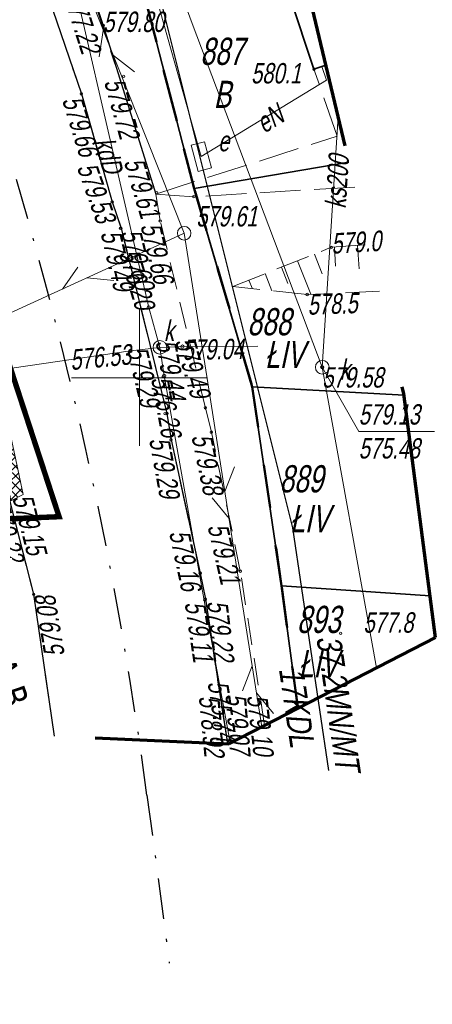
# Model space of a CAD drawing. Header units: metres. Extents: x 7403618 to 7449367, y 5479833 to 5516047.
# Tile 68 of 72: x 7449146 to 7449161, y 5479927 to 5479963. Entities that reach past the tile are written whole.
import ezdxf

# ---------------------------------------------------------------- set-up
doc = ezdxf.new("R2010")
doc.units = ezdxf.units.M
doc.header["$MEASUREMENT"] = 0
for name, pattern in [('0.5_0.5', [1, 0.5, -0.5]), ('1_OTKC', [1.5, 1, -0.5]), ('1_OTKJ', [2, 1.5, -0.5]), ('1_OTKK', [0]), ('1_OTKU', [2, 1.5, -0.5]), ('1_OTRK', [1.75, 1.25, -0.5]), ('1_OTRKG', [1.75, 1.25, -0.5]), ('1_OTZT', [1.5, 1, -0.5]), ('2_EGBB01', [0]), ('3_SUEP_A', [0]), ('3_SUKP', [0]), ('3_SUTP_A', [0]), ('414-500', [1, 0.5, -0.5]), ('DASHDOT', [1, 0.5, -0.25, 0, -0.25]), ('DGN Style 3', [31.922568, 22.801834, -9.120734]), ('GUK', [2, 1.5, -0.5])]:
    doc.linetypes.add(name, pattern=pattern)
doc.layers.get('0').update_dxf_attribs({"linetype": 'CONTINUOUS', "lineweight": 9})
doc.layers.get('Defpoints').update_dxf_attribs({"linetype": 'CONTINUOUS'})
for name, color, linetype, lineweight in [('_mapa krzyze', 7, 'CONTINUOUS', 15), ('_MPZP_linie rozgraniczajace', 7, 'CONTINUOUS', 0), ('_ZAKRES', 7, 'CONTINUOUS', 15), ('E_Dzialki', 114, 'CONTINUOUS', 35), ('E_Kontury', 3, 'GUK', 18), ('E_Numery_dzialek', 114, 'CONTINUOUS', 15), ('E_Numery_konturow', 3, 'CONTINUOUS', 15), ('EGBB_L_0', 7, '2_EGBB01', 35), ('kilometraż', 251, 'CONTINUOUS', 9), ('mdcp', 253, 'CONTINUOUS', 5), ('OSIE', 30, 'DASHDOT', 30), ('OTK_L_0', 7, '1_OTKJ', 18), ('OTK_L_1', 7, '1_OTKK', 25), ('OTK_L_2', 7, '1_OTKC', 18), ('OTK_L_4', 7, '1_OTKU', 18), ('OTR_L_1', 7, '1_OTRK', 18), ('OTR_T_0', 21, 'CONTINUOUS', 13), ('OTR_T_1', 7, 'CONTINUOUS', 18), ('OTZ_L_3', 7, '1_OTZT', 13), ('SUE_E_T_1', 1, 'CONTINUOUS', 0), ('SUE_T_4', 1, 'CONTINUOUS', 13), ('SUEP_E_T_0', 1, 'CONTINUOUS', 0), ('SUEP_L_0', 1, '3_SUEP_A', 18), ('SUK_E_T_4', 34, 'CONTINUOUS', 0), ('SUK_T_3', 34, 'CONTINUOUS', 18), ('SUKP_E_T_0', 34, 'CONTINUOUS', 0), ('SUKP_L_0', 34, '3_SUKP', 18), ('SUKR_T_0', 34, 'CONTINUOUS', 18), ('SUP_E_T_1', 7, 'CONTINUOUS', 0), ('SUP_T_2', 7, 'CONTINUOUS', 18), ('SUP_T_4', 7, 'CONTINUOUS', 18), ('SUTP_L_0', 30, '3_SUTP_A', 18), ('wodociag_proj', 150, 'CONTINUOUS', 25), ('Wymiary', 5, 'CONTINUOUS', 13)]:
    doc.layers.add(name, color=color, linetype=linetype, lineweight=lineweight)
doc.layers.add('Zakres', color=7, linetype='414-500', true_color=0x3a9db6)
doc.styles.get("Standard").update_dxf_attribs({"font": 'verdana.ttf', "width": 0.75})
doc.styles.add('Style-WORKING_1250 I 0.20944', font='WORKING_1250.shx', dxfattribs={"oblique": 12})
doc.dimstyles.new('RZUT', dxfattribs={"dimscale": 0.35, "dimtxt": 2.5, "dimasz": 2.5, "dimexe": 1.25, "dimexo": 0.625, "dimgap": 1, "dimtad": 1, "dimzin": 1, "dimtxsty": 'Standard', "dimblk": 'OBLIQUE', "dimcen": 2.5, "dimadec": 0, "dimazin": 0, "dimtfac": 1, "dimtmove": 0, "dimatfit": 3, "dimfxl": 1, "dimtfill": 2, "dimtfillclr": 256, "dimarcsym": 0})

# ---------------------------------------------------------------- blocks, each defined once
blk = doc.blocks.new('POINT_DISPLAY')
at = {"layer": 'OTR_L_1', "color": 7, "linetype": 'Continuous', "lineweight": 13}
blk.add_point((0, 0), dxfattribs=at)
blk = doc.blocks.new('1_OTRN_1')
at = {"layer": 'OTR_T_1', "color": 252, "linetype": 'Continuous', "lineweight": 13, "true_color": 0x939598}
blk.add_circle((0, 0), 0.45, dxfattribs=at)
blk = doc.blocks.new('1_OTRS_1')
at = {"layer": 'OTR_T_0', "color": 7, "linetype": 'Continuous', "lineweight": 13}
blk.add_circle((0, 0), 0.45, dxfattribs=at)
blk = doc.blocks.new('4_SUES_2')
at = {"layer": 'SUE_T_4', "linetype": 'Continuous', "lineweight": 13}
for p, q in [((5, 2.5), (-5, 2.5)), ((-5, 2.5), (-5, -2.5)), ((5, -2.5), (5, 2.5)), ((-5, -2.5), (5, -2.5))]:
    blk.add_line(p, q, dxfattribs=at)
blk = doc.blocks.new('4_SUKS_1')
at = {"layer": 'SUK_T_3', "linetype": 'Continuous', "lineweight": 13}
blk.add_circle((0, 0), 2.5, dxfattribs=at)
blk = doc.blocks.new('4_SUPS_1')
at = {"layer": 'SUKR_T_0', "linetype": 'Continuous', "lineweight": 13}
blk.add_circle((0, 0), 0.625, dxfattribs=at)
blk = doc.blocks.new('4_SUPP_2')
at = {"layer": 'SUP_T_2', "color": 252, "linetype": 'Continuous', "lineweight": 13, "true_color": 0x939598}
blk.add_circle((0, 0), 2.5, dxfattribs=at)
blk = doc.blocks.new('4_SUPW_1')
at = {"layer": 'SUP_T_4', "color": 252, "linetype": 'Continuous', "lineweight": 13, "true_color": 0x939598}
blk.add_circle((0, 0), 2.5, dxfattribs=at)
blk = doc.blocks.new('mpzp_Borek')
at = {"layer": '_MPZP_linie rozgraniczajace', "color": 212, "linetype": 'Continuous', "lineweight": 30, "flags": 128}
blk.add_lwpolyline([(20.152, -6.401), (18.835, 2.541), (13.01, 25.839), (8.858, 36.688), (6.4, 42.133)], dxfattribs=at)
at = {"layer": '_MPZP_linie rozgraniczajace', "color": 212, "linetype": 'Continuous', "lineweight": 13, "style": 'Style-WORKING_1250 I 0.20944', "oblique": 12, "width": 0.8}
for s, p in [('37.2MN/MT', (19.693, -1.487)), ('17KDL', (18.314, -2.659))]:
    blk.add_text(s, height=0.9, rotation=278.3794, dxfattribs=at).set_placement(p)
blk = doc.blocks.new('MDCP_borek')
at = {"layer": '_mapa krzyze', "color": 252, "linetype": 'Continuous', "lineweight": 0, "true_color": 0x939598}
for p, q in [((218.583, -31.323), (218.583, -36.323)), ((218.583, -31.323), (218.583, -36.323)), ((216.083, -33.823), (221.083, -33.823)), ((216.083, -33.823), (221.083, -33.823))]:
    blk.add_line(p, q, dxfattribs=at)
at = {"layer": '_ZAKRES', "color": 252, "linetype": 'DGN Style 3', "lineweight": 70, "true_color": 0x939598, "flags": 128}
blk.add_lwpolyline([(73.433, -136.563), (71.483, -103.943), (131.243, -89.103), (161.713, -71.523), (203.903, -46.523), (221.873, -47.303), (229.483, -43.393), (228.313, -34.413), (223.823, -15.463), (217.183, -7.073), (198.823, -14.293), (190.623, -18.393), (160.933, -34.803), (120.693, -52.183), (88.473, -65.273), (55.073, -73.673), (49.413, -41.443), (42.773, -30.703), (8.393, -44.373), (34.173, -136.563), (52.733, -138.713), (73.433, -136.563)], close=True, dxfattribs=at)
blk.add_lwpolyline([(73.433, -136.563), (71.483, -103.943), (131.243, -89.103), (161.713, -71.523), (203.903, -46.523), (221.873, -47.303), (229.483, -43.393), (228.313, -34.413), (223.823, -15.463), (217.183, -7.073), (198.823, -14.293), (190.623, -18.393), (160.933, -34.803), (120.693, -52.183), (88.473, -65.273), (55.073, -73.673), (49.413, -41.443), (42.773, -30.703), (8.393, -44.373), (34.173, -136.563), (52.733, -138.713), (73.433, -136.563)], close=True, dxfattribs=at)
at = {"layer": 'E_Dzialki', "lineweight": 35}
for p, q in [((218.083, -17.093), (220.593, -26.843)), ((218.083, -17.093), (220.593, -26.843)), ((220.593, -26.843), (226.29, -25.876)), ((220.593, -26.843), (226.29, -25.876)), ((222.733, -34.153), (220.593, -26.843)), ((222.733, -34.153), (220.593, -26.843)), ((223.813, -41.483), (222.733, -34.153)), ((222.733, -34.153), (228.319, -34.463)), ((223.813, -41.483), (222.733, -34.153)), ((222.733, -34.153), (228.319, -34.463)), ((224.412, -45.998), (223.813, -41.483)), ((223.813, -41.483), (229.282, -41.851)), ((224.412, -45.998), (223.813, -41.483)), ((223.813, -41.483), (229.282, -41.851))]:
    blk.add_line(p, q, dxfattribs=at)
at = {"layer": 'E_Kontury', "lineweight": 13}
for p, q in [((218.083, -17.093), (220.593, -26.843)), ((218.083, -17.093), (220.593, -26.843)), ((226.29, -25.876), (220.593, -26.843)), ((226.29, -25.876), (220.593, -26.843)), ((220.593, -26.843), (222.733, -34.153)), ((220.593, -26.843), (222.733, -34.153)), ((222.733, -34.153), (223.813, -41.483)), ((222.733, -34.153), (223.813, -41.483)), ((223.813, -41.483), (224.412, -45.998)), ((223.813, -41.483), (224.412, -45.998))]:
    blk.add_line(p, q, dxfattribs=at)
at = {"layer": 'EGBB_L_0', "color": 252, "linetype": 'Continuous', "true_color": 0x939598}
for p, q in [((225.003, -22.453), (222.323, -14.363)), ((225.003, -22.453), (222.323, -14.363)), ((225.444, -22.304), (225.003, -22.453)), ((225.444, -22.304), (225.003, -22.453))]:
    blk.add_line(p, q, dxfattribs=at)
at = {"layer": 'OTK_L_0', "color": 252, "linetype": '1_OTKJ', "lineweight": 13, "true_color": 0x939598}
for p, q in [((216.444, -23.362), (214.183, -16.735)), ((216.444, -23.362), (214.183, -16.735)), ((217.576, -27.344), (216.444, -23.362)), ((217.576, -27.344), (216.444, -23.362)), ((217.903, -28.316), (217.576, -27.344)), ((217.903, -28.316), (217.576, -27.344)), ((219.593, -35.138), (217.903, -28.316)), ((219.593, -35.138), (217.903, -28.316)), ((219.744, -36.107), (219.593, -35.138)), ((219.744, -36.107), (219.593, -35.138)), ((220.816, -41.019), (219.744, -36.107)), ((220.816, -41.019), (219.744, -36.107)), ((213.797, -38.325), (214.683, -41.796)), ((213.797, -38.325), (214.683, -41.796)), ((221.009, -41.978), (220.816, -41.019)), ((221.009, -41.978), (220.816, -41.019)), ((214.683, -41.796), (215.444, -47.024)), ((214.683, -41.796), (215.444, -47.024)), ((221.816, -47.301), (221.009, -41.978)), ((221.816, -47.301), (221.009, -41.978))]:
    blk.add_line(p, q, dxfattribs=at)
at = {"layer": 'OTK_L_1', "color": 252, "linetype": 'Continuous', "true_color": 0x939598}
for p, q in [((214.723, -13.223), (217.243, -20.843)), ((214.723, -13.223), (217.243, -20.843)), ((214.183, -16.735), (216.444, -23.362)), ((214.183, -16.735), (216.444, -23.362)), ((217.243, -20.843), (219.183, -27.053)), ((217.243, -20.843), (219.183, -27.053)), ((216.444, -23.362), (217.576, -27.344)), ((216.444, -23.362), (217.576, -27.344)), ((217.576, -27.344), (217.903, -28.316)), ((217.576, -27.344), (217.903, -28.316)), ((217.903, -28.316), (219.593, -35.138)), ((217.903, -28.316), (219.593, -35.138)), ((219.593, -35.138), (219.744, -36.107)), ((219.593, -35.138), (219.744, -36.107)), ((219.744, -36.107), (220.816, -41.019)), ((219.744, -36.107), (220.816, -41.019)), ((213.797, -38.325), (214.683, -41.796)), ((213.797, -38.325), (214.683, -41.796)), ((220.816, -41.019), (221.009, -41.978)), ((220.816, -41.019), (221.009, -41.978)), ((214.683, -41.796), (215.444, -47.024)), ((214.683, -41.796), (215.444, -47.024)), ((221.009, -41.978), (221.816, -47.301)), ((221.009, -41.978), (221.816, -47.301))]:
    blk.add_line(p, q, dxfattribs=at)
at = {"layer": 'OTK_L_2', "color": 252, "linetype": '1_OTKC', "lineweight": 13, "true_color": 0x939598}
for p, q in [((214.723, -13.223), (217.843, -22.763)), ((214.723, -13.223), (217.843, -22.763)), ((214.183, -16.735), (216.444, -23.362)), ((214.183, -16.735), (216.444, -23.362)), ((217.843, -22.763), (219.183, -27.053)), ((217.843, -22.763), (219.183, -27.053)), ((216.444, -23.362), (217.576, -27.344)), ((216.444, -23.362), (217.576, -27.344)), ((219.183, -27.053), (219.345, -28.042)), ((219.183, -27.053), (219.345, -28.042)), ((217.576, -27.344), (217.903, -28.316)), ((217.576, -27.344), (217.903, -28.316)), ((221.006, -34.927), (219.345, -28.042)), ((221.006, -34.927), (219.345, -28.042)), ((217.903, -28.316), (219.593, -35.138)), ((217.903, -28.316), (219.593, -35.138)), ((219.593, -35.138), (219.744, -36.107)), ((219.593, -35.138), (219.744, -36.107)), ((221.227, -35.825), (221.006, -34.927)), ((221.227, -35.825), (221.006, -34.927)), ((222.293, -40.947), (221.227, -35.825)), ((222.293, -40.947), (221.227, -35.825)), ((219.744, -36.107), (220.816, -41.019)), ((219.744, -36.107), (220.816, -41.019)), ((223.188, -46.627), (222.293, -40.947)), ((223.188, -46.627), (222.293, -40.947)), ((220.816, -41.019), (221.009, -41.978)), ((220.816, -41.019), (221.009, -41.978)), ((221.009, -41.978), (221.816, -47.301)), ((221.009, -41.978), (221.816, -47.301))]:
    blk.add_line(p, q, dxfattribs=at)
at = {"layer": 'OTK_L_4', "color": 252, "linetype": '1_OTKU', "lineweight": 13, "true_color": 0x939598}
for p, q in [((214.723, -13.223), (217.243, -20.843)), ((214.723, -13.223), (217.243, -20.843)), ((225.003, -22.453), (222.323, -14.363)), ((225.003, -22.453), (222.323, -14.363)), ((217.243, -20.843), (219.183, -27.053)), ((217.243, -20.843), (219.183, -27.053)), ((225.003, -22.453), (225.444, -22.304)), ((225.003, -22.453), (225.444, -22.304)), ((225.853, -24.923), (225.003, -22.453)), ((225.853, -24.923), (225.003, -22.453)), ((219.183, -27.053), (225.853, -24.923)), ((219.183, -27.053), (225.853, -24.923)), ((226.508, -26.795), (220.583, -27.153)), ((226.508, -26.795), (220.583, -27.153)), ((220.583, -27.153), (219.183, -27.053)), ((220.583, -27.153), (219.183, -27.053))]:
    blk.add_line(p, q, dxfattribs=at)
at = {"layer": 'OTR_L_1', "color": 252, "linetype": '1_OTRKG', "lineweight": 13, "true_color": 0x939598}
for p, q in [((222.013, -30.463), (225.643, -29.013)), ((222.013, -30.463), (225.643, -29.013)), ((225.643, -29.013), (227.011, -28.921)), ((225.643, -29.013), (227.011, -28.921))]:
    blk.add_line(p, q, dxfattribs=at)
at = {"layer": 'OTR_L_1', "color": 252, "linetype": 'Continuous', "lineweight": 13, "true_color": 0x939598}
for p, q in [((225.754, -29.006), (225.801, -29.709)), ((225.754, -29.006), (225.801, -29.709)), ((226.604, -28.948), (226.662, -29.806)), ((226.604, -28.948), (226.662, -29.806)), ((225.019, -29.262), (225.31, -29.989)), ((225.019, -29.262), (225.31, -29.989)), ((224.401, -29.509), (224.895, -30.747)), ((224.401, -29.509), (224.895, -30.747)), ((223.207, -29.986), (223.458, -30.616)), ((223.207, -29.986), (223.458, -30.616)), ((223.804, -29.748), (224.042, -30.345)), ((223.804, -29.748), (224.042, -30.345)), ((222.61, -30.225), (222.736, -30.54)), ((222.61, -30.225), (222.736, -30.54))]:
    blk.add_line(p, q, dxfattribs=at)
at = {"layer": 'OTR_L_1', "color": 252, "linetype": '1_OTRK', "lineweight": 13, "true_color": 0x939598}
for p, q in [((224.753, -30.753), (222.013, -30.463)), ((224.753, -30.753), (222.013, -30.463)), ((227.417, -30.633), (224.753, -30.753)), ((227.417, -30.633), (224.753, -30.753))]:
    blk.add_line(p, q, dxfattribs=at)
at = {"layer": 'OTZ_L_3', "color": 252, "linetype": '1_OTZT', "lineweight": 13, "true_color": 0x939598}
for p, q in [((213.797, -38.325), (214.683, -41.796)), ((213.797, -38.325), (214.683, -41.796)), ((214.683, -41.796), (215.444, -47.024)), ((214.683, -41.796), (215.444, -47.024))]:
    blk.add_line(p, q, dxfattribs=at)
at = {"layer": 'SUEP_L_0', "linetype": 'Continuous', "lineweight": 13}
for p, q in [((217.812, -14.899), (220.857, -25.673)), ((217.812, -14.899), (220.857, -25.673)), ((225.463, -22.853), (225.294, -22.354)), ((225.463, -22.853), (225.294, -22.354)), ((220.857, -25.673), (225.463, -22.853)), ((220.857, -25.673), (225.463, -22.853))]:
    blk.add_line(p, q, dxfattribs=at)
at = {"layer": 'SUKP_L_0', "linetype": 'Continuous', "lineweight": 13}
for p, q in [((215.658, -7.673), (220.523, -20.773)), ((215.658, -7.673), (220.523, -20.773)), ((215.919, -18.181), (218.923, -31.233)), ((215.919, -18.181), (218.923, -31.233)), ((220.523, -20.773), (225.308, -33.433)), ((220.523, -20.773), (225.308, -33.433)), ((225.308, -33.433), (225.892, -24.196)), ((225.308, -33.433), (225.892, -24.196)), ((218.923, -31.233), (219.333, -32.703)), ((218.923, -31.233), (219.333, -32.703)), ((205.673, -34.663), (218.253, -32.833)), ((205.673, -34.663), (218.253, -32.833)), ((218.253, -32.833), (219.333, -32.703)), ((218.253, -32.833), (219.333, -32.703)), ((220.163, -32.673), (219.333, -32.703)), ((220.163, -32.673), (219.333, -32.703)), ((219.493, -33.753), (219.333, -32.703)), ((219.493, -33.753), (219.333, -32.703)), ((222.933, -32.653), (220.163, -32.673)), ((222.933, -32.653), (220.163, -32.673)), ((225.308, -33.433), (227.306, -44.512)), ((225.308, -33.433), (227.306, -44.512)), ((220.963, -42.023), (219.493, -33.753)), ((220.963, -42.023), (219.493, -33.753)), ((221.913, -47.193), (220.963, -42.023)), ((221.913, -47.193), (220.963, -42.023)), ((221.926, -47.276), (221.913, -47.193)), ((221.926, -47.276), (221.913, -47.193))]:
    blk.add_line(p, q, dxfattribs=at)
at = {"layer": 'SUKR_T_0', "linetype": 'Continuous', "lineweight": 13}
for p, q in [((225.308, -33.433), (226.651, -35.796)), ((225.308, -33.433), (226.651, -35.796)), ((226.651, -35.796), (229.447, -35.796)), ((226.651, -35.796), (229.447, -35.796))]:
    blk.add_line(p, q, dxfattribs=at)
at = {"layer": 'SUTP_L_0', "linetype": 'Continuous', "lineweight": 13}
for p, q in [((218.859, -25.063), (216.233, -18.467)), ((218.859, -25.063), (216.233, -18.467)), ((217.25, -21.022), (217.1, -21.996)), ((217.25, -21.022), (217.1, -21.996)), ((217.62, -21.951), (218.399, -22.556)), ((217.62, -21.951), (218.399, -22.556)), ((220.226, -28.497), (218.859, -25.063)), ((220.226, -28.497), (218.859, -25.063)), ((219.696, -28.74), (220.226, -28.497)), ((219.696, -28.74), (220.226, -28.497)), ((221.202, -34.707), (220.226, -28.497)), ((221.202, -34.707), (220.226, -28.497)), ((213.243, -31.701), (219.696, -28.74)), ((213.243, -31.701), (219.696, -28.74)), ((215.743, -30.554), (216.307, -29.745)), ((215.743, -30.554), (216.307, -29.745)), ((216.651, -30.137), (217.633, -30.237)), ((216.651, -30.137), (217.633, -30.237)), ((222.305, -41.721), (221.202, -34.707)), ((222.305, -41.721), (221.202, -34.707)), ((221.723, -38.016), (222.085, -37.099)), ((221.723, -38.016), (222.085, -37.099)), ((221.878, -39.004), (221.252, -38.242)), ((221.878, -39.004), (221.252, -38.242)), ((223.085, -46.68), (222.305, -41.721)), ((223.085, -46.68), (222.305, -41.721)), ((222.732, -44.437), (222.371, -45.355)), ((222.732, -44.437), (222.371, -45.355)), ((222.888, -45.425), (223.514, -46.187)), ((222.888, -45.425), (223.514, -46.187))]:
    blk.add_line(p, q, dxfattribs=at)
blk.add_blockref('mpzp_Borek', (205.397, -41.892))
blk.add_blockref('mpzp_Borek', (205.397, -41.892))
at = {"layer": 'OTR_L_1', "color": 7, "linetype": 'Continuous', "lineweight": 13, "xscale": 0.1, "yscale": 0.1, "zscale": 0.1}
blk.add_blockref('POINT_DISPLAY', (222.013, -30.463), dxfattribs=at)
blk.add_blockref('POINT_DISPLAY', (222.013, -30.463), dxfattribs=at)
at = {"layer": 'OTR_T_0', "color": 252, "linetype": 'Continuous', "lineweight": 13, "true_color": 0x939598, "xscale": 0.1, "yscale": 0.1, "zscale": 0.1}
for p in [(217.243, -20.843), (217.243, -20.843), (217.997, -22.713), (217.997, -22.713), (216.444, -23.362), (216.444, -23.362), (219.215, -27.006), (219.215, -27.006), (220.583, -27.153), (220.583, -27.153), (217.576, -27.344), (217.576, -27.344), (217.877, -28.316), (217.877, -28.316), (217.903, -28.316), (217.903, -28.316), (219.345, -28.042), (219.345, -28.042), (225.308, -33.433), (225.308, -33.433), (219.526, -35.141), (219.526, -35.141), (219.593, -35.138), (219.593, -35.138), (221.006, -34.927), (221.006, -34.927), (221.227, -35.825), (221.227, -35.825), (219.744, -36.107), (219.744, -36.107), (220.816, -41.019), (220.816, -41.019), (222.293, -40.947), (222.293, -40.947), (214.683, -41.796), (214.683, -41.796), (220.987, -42.004), (220.987, -42.004), (221.009, -41.978), (221.009, -41.978)]:
    blk.add_blockref('1_OTRS_1', p, dxfattribs=at)
at = {"layer": 'OTR_T_1', "color": 252, "linetype": 'Continuous', "lineweight": 13, "true_color": 0x939598, "xscale": 0.1, "yscale": 0.1, "zscale": 0.1}
for p in [(225.003, -22.453), (225.003, -22.453), (225.643, -29.013), (225.643, -29.013), (224.753, -30.753), (224.753, -30.753), (225.987, -43.233), (225.987, -43.233)]:
    blk.add_blockref('1_OTRN_1', p, dxfattribs=at)
at = {"layer": 'SUE_T_4', "linetype": 'Continuous', "lineweight": 13, "xscale": 0.1, "yscale": 0.1, "zscale": 0.1, "rotation": 104.7979320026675}
blk.add_blockref('4_SUES_2', (220.857, -25.673), dxfattribs=at)
blk.add_blockref('4_SUES_2', (220.857, -25.673), dxfattribs=at)
at = {"layer": 'SUK_T_3', "linetype": 'Continuous', "lineweight": 13, "xscale": 0.1, "yscale": 0.1, "zscale": 0.1}
blk.add_blockref('4_SUKS_1', (225.308, -33.433), dxfattribs=at)
blk.add_blockref('4_SUKS_1', (225.308, -33.433), dxfattribs=at)
at = {"layer": 'SUKR_T_0', "linetype": 'Continuous', "lineweight": 13, "xscale": 0.1, "yscale": 0.1, "zscale": 0.1}
for p in [(218.923, -31.233), (218.923, -31.233), (220.163, -32.673), (220.163, -32.673), (218.253, -32.833), (218.253, -32.833), (225.308, -33.433), (225.308, -33.433), (219.493, -33.753), (219.493, -33.753), (221.913, -47.193), (221.913, -47.193)]:
    blk.add_blockref('4_SUPS_1', p, dxfattribs=at)
at = {"layer": 'SUP_T_2', "color": 252, "linetype": 'Continuous', "lineweight": 13, "true_color": 0x939598, "xscale": 0.1, "yscale": 0.1, "zscale": 0.1}
blk.add_blockref('4_SUPP_2', (220.226, -28.497), dxfattribs=at)
blk.add_blockref('4_SUPP_2', (220.226, -28.497), dxfattribs=at)
at = {"layer": 'SUP_T_4', "color": 252, "linetype": 'Continuous', "lineweight": 13, "true_color": 0x939598, "xscale": 0.1, "yscale": 0.1, "zscale": 0.1}
blk.add_blockref('4_SUPW_1', (219.333, -32.703), dxfattribs=at)
blk.add_blockref('4_SUPW_1', (219.333, -32.703), dxfattribs=at)
at = {"layer": 'E_Numery_dzialek', "lineweight": 35, "char_height": 1, "attachment_point": 7, "line_spacing_factor": 0.6}
for s, insert in [('\\FWORKING_1250;\\Q12;\\H1x;\\W0.72;887', (220.821, -22.309)), ('\\FWORKING_1250;\\Q12;\\H1x;\\W0.72;887', (220.821, -22.309)), ('\\FWORKING_1250;\\Q12;\\H1x;\\W0.72;888', (222.553, -32.271)), ('\\FWORKING_1250;\\Q12;\\H1x;\\W0.72;888', (222.553, -32.271)), ('\\FWORKING_1250;\\Q12;\\H1x;\\W0.72;889', (223.735, -38.057)), ('\\FWORKING_1250;\\Q12;\\H1x;\\W0.72;889', (223.735, -38.057)), ('\\FWORKING_1250;\\Q12;\\H1x;\\W0.72;893', (224.378, -43.237)), ('\\FWORKING_1250;\\Q12;\\H1x;\\W0.72;893', (224.378, -43.237))]:
    blk.add_mtext(s, dxfattribs=dict(at, insert=insert))
at = {"layer": 'E_Numery_konturow', "lineweight": 13, "char_height": 1, "attachment_point": 7, "line_spacing_factor": 0.6}
for s, insert in [('\\FWORKING_1250;\\Q12;\\H1x;\\W0.72;B', (221.313, -23.881)), ('\\FWORKING_1250;\\Q12;\\H1x;\\W0.72;B', (221.313, -23.881)), ('\\FWORKING_1250;\\Q12;\\H1x;\\W0.72;ŁIV', (223.204, -33.461)), ('\\FWORKING_1250;\\Q12;\\H1x;\\W0.72;ŁIV', (223.204, -33.461)), ('\\FWORKING_1250;\\Q12;\\H1x;\\W0.72;ŁIV', (224.128, -39.512)), ('\\FWORKING_1250;\\Q12;\\H1x;\\W0.72;ŁIV', (224.128, -39.512)), ('\\FWORKING_1250;\\Q12;\\H1x;\\W0.72;ŁIV', (224.446, -44.853)), ('\\FWORKING_1250;\\Q12;\\H1x;\\W0.72;ŁIV', (224.446, -44.853))]:
    blk.add_mtext(s, dxfattribs=dict(at, insert=insert))
at = {"layer": 'OTR_T_0', "color": 252, "lineweight": 13, "true_color": 0x939598, "char_height": 0.75, "line_spacing_factor": 0.6}
for s, insert, attachment_point in [('\\FWORKING_1250;\\Q12;\\H1x;\\W0.733333;579.80', (217.243, -21.093), 7), ('\\FWORKING_1250;\\Q12;\\H1x;\\W0.733333;579.80', (217.243, -21.093), 7), ('\\FWORKING_1250;\\Q12;\\H1x;\\W0.733333;579.61', (220.67, -28.258), 7), ('\\FWORKING_1250;\\Q12;\\H1x;\\W0.733333;579.61', (220.67, -28.258), 7), ('\\FWORKING_1250;\\Q12;\\H1x;\\W0.733333;579.58', (225.308, -33.433), 1), ('\\FWORKING_1250;\\Q12;\\H1x;\\W0.733333;579.58', (225.308, -33.433), 1)]:
    blk.add_mtext(s, dxfattribs=dict(at, insert=insert, attachment_point=attachment_point))
at = {"layer": 'OTR_T_0', "color": 252, "lineweight": 13, "true_color": 0x939598, "char_height": 0.75, "attachment_point": 1, "line_spacing_factor": 0.6}
for s, insert, rotation in [('\\FWORKING_1250;\\Q12;\\H1x;\\W0.733333;579.72', (217.997, -22.713), 285.3607), ('\\FWORKING_1250;\\Q12;\\H1x;\\W0.733333;579.72', (217.997, -22.713), 285.3607), ('\\FWORKING_1250;\\Q12;\\H1x;\\W0.733333;579.66', (216.444, -23.362), 287.0064), ('\\FWORKING_1250;\\Q12;\\H1x;\\W0.733333;579.66', (216.444, -23.362), 287.0064), ('\\FWORKING_1250;\\Q12;\\H1x;\\W0.733333;579.53', (216.979, -25.817), 289.3294), ('\\FWORKING_1250;\\Q12;\\H1x;\\W0.733333;579.53', (216.979, -25.817), 289.3294), ('\\FWORKING_1250;\\Q12;\\H1x;\\W0.733333;579.61', (218.72, -25.643), 286.5301), ('\\FWORKING_1250;\\Q12;\\H1x;\\W0.733333;579.61', (218.72, -25.643), 286.5301), ('\\FWORKING_1250;\\Q12;\\H1x;\\W0.733333;579.66', (219.345, -28.042), 283.0904), ('\\FWORKING_1250;\\Q12;\\H1x;\\W0.733333;579.66', (219.345, -28.042), 283.0904), ('\\FWORKING_1250;\\Q12;\\H1x;\\W0.733333;579.49', (217.877, -28.316), 283.009), ('\\FWORKING_1250;\\Q12;\\H1x;\\W0.733333;579.49', (217.877, -28.316), 283.009), ('\\FWORKING_1250;\\Q12;\\H1x;\\W0.733333;579.60', (218.616, -28.272), 283.7736), ('\\FWORKING_1250;\\Q12;\\H1x;\\W0.733333;579.60', (218.616, -28.272), 283.7736), ('\\FWORKING_1250;\\Q12;\\H1x;\\W0.733333;579.44', (219.914, -32.359), 279.7713), ('\\FWORKING_1250;\\Q12;\\H1x;\\W0.733333;579.44', (219.914, -32.359), 279.7713), ('\\FWORKING_1250;\\Q12;\\H1x;\\W0.733333;579.49', (220.599, -32.261), 285.7721), ('\\FWORKING_1250;\\Q12;\\H1x;\\W0.733333;579.49', (220.599, -32.261), 285.7721), ('\\FWORKING_1250;\\Q12;\\H1x;\\W0.733333;579.29', (218.848, -32.598), 283.2065), ('\\FWORKING_1250;\\Q12;\\H1x;\\W0.733333;579.29', (218.848, -32.598), 283.2065), ('\\FWORKING_1250;\\Q12;\\H1x;\\W0.733333;579.29', (219.673, -35.955), 280.2032), ('\\FWORKING_1250;\\Q12;\\H1x;\\W0.733333;579.29', (219.673, -35.955), 280.2032), ('\\FWORKING_1250;\\Q12;\\H1x;\\W0.733333;579.38', (221.227, -35.825), 281.6404), ('\\FWORKING_1250;\\Q12;\\H1x;\\W0.733333;579.38', (221.227, -35.825), 281.6404), ('\\FWORKING_1250;\\Q12;\\H1x;\\W0.733333;579.15', (214.624, -38.038), 284.3194), ('\\FWORKING_1250;\\Q12;\\H1x;\\W0.733333;579.15', (214.624, -38.038), 284.3194), ('\\FWORKING_1250;\\Q12;\\H1x;\\W0.733333;579.22', (213.759, -38.316), 285.2314), ('\\FWORKING_1250;\\Q12;\\H1x;\\W0.733333;579.22', (213.759, -38.316), 285.2314), ('\\FWORKING_1250;\\Q12;\\H1x;\\W0.733333;579.21', (221.814, -39.123), 282.8601), ('\\FWORKING_1250;\\Q12;\\H1x;\\W0.733333;579.21', (221.814, -39.123), 282.8601), ('\\FWORKING_1250;\\Q12;\\H1x;\\W0.733333;579.16', (220.404, -39.366), 281.857), ('\\FWORKING_1250;\\Q12;\\H1x;\\W0.733333;579.16', (220.404, -39.366), 281.857), ('\\FWORKING_1250;\\Q12;\\H1x;\\W0.733333;579.08', (215.095, -44.162), 99.4743), ('\\FWORKING_1250;\\Q12;\\H1x;\\W0.733333;579.08', (215.095, -44.162), 99.4743), ('\\FWORKING_1250;\\Q12;\\H1x;\\W0.733333;579.11', (220.987, -42.004), 278.2958), ('\\FWORKING_1250;\\Q12;\\H1x;\\W0.733333;579.11', (220.987, -42.004), 278.2958), ('\\FWORKING_1250;\\Q12;\\H1x;\\W0.733333;579.22', (221.814, -41.977), 276.662), ('\\FWORKING_1250;\\Q12;\\H1x;\\W0.733333;579.22', (221.814, -41.977), 276.662), ('\\FWORKING_1250;\\Q12;\\H1x;\\W0.733333;578.92', (221.514, -45.492), 275.2563), ('\\FWORKING_1250;\\Q12;\\H1x;\\W0.733333;578.92', (221.514, -45.492), 275.2563), ('\\FWORKING_1250;\\Q12;\\H1x;\\W0.733333;579.07', (222.493, -45.416), 274.4775), ('\\FWORKING_1250;\\Q12;\\H1x;\\W0.733333;579.07', (222.493, -45.416), 274.4775), ('\\FWORKING_1250;\\Q12;\\H1x;\\W0.733333;579.10', (223.282, -45.448), 276.2399), ('\\FWORKING_1250;\\Q12;\\H1x;\\W0.733333;579.10', (223.282, -45.448), 276.2399)]:
    blk.add_mtext(s, dxfattribs=dict(at, insert=insert, rotation=rotation))
at = {"layer": 'OTR_T_1', "color": 252, "lineweight": 13, "true_color": 0x939598, "char_height": 0.75, "attachment_point": 7, "line_spacing_factor": 0.6}
for s, insert in [('\\FWORKING_1250;\\Q12;\\H1x;\\W0.733333;580.1', (222.688, -22.988)), ('\\FWORKING_1250;\\Q12;\\H1x;\\W0.733333;580.1', (222.688, -22.988)), ('\\FWORKING_1250;\\Q12;\\H1x;\\W0.733333;577.8', (226.822, -43.224)), ('\\FWORKING_1250;\\Q12;\\H1x;\\W0.733333;577.8', (226.822, -43.224))]:
    blk.add_mtext(s, dxfattribs=dict(at, insert=insert))
at = {"layer": 'OTR_T_1', "color": 252, "lineweight": 13, "true_color": 0x939598, "char_height": 0.75, "line_spacing_factor": 0.6}
for s, insert, attachment_point, rotation in [('\\FWORKING_1250;\\Q12;\\H1x;\\W0.733333;579.0', (225.657, -29.263), 7, 3.28), ('\\FWORKING_1250;\\Q12;\\H1x;\\W0.733333;579.0', (225.657, -29.263), 7, 3.28), ('\\FWORKING_1250;\\Q12;\\H1x;\\W0.733333;578.5', (224.753, -30.753), 1, 2.0153), ('\\FWORKING_1250;\\Q12;\\H1x;\\W0.733333;578.5', (224.753, -30.753), 1, 2.0153)]:
    blk.add_mtext(s, dxfattribs=dict(at, insert=insert, attachment_point=attachment_point, rotation=rotation))
at = {"layer": 'SUE_E_T_1', "lineweight": 13, "insert": (221.477, -25.488), "char_height": 0.75, "attachment_point": 7, "line_spacing_factor": 0.6}
blk.add_mtext('\\FWORKING_1250;\\Q12;\\H1x;\\W0.733333;e', dxfattribs=at)
blk.add_mtext('\\FWORKING_1250;\\Q12;\\H1x;\\W0.733333;e', dxfattribs=at)
at = {"layer": 'SUEP_E_T_0', "lineweight": 13, "insert": (223.377, -24.277), "char_height": 0.75, "attachment_point": 5, "rotation": 31.477, "line_spacing_factor": 0.6}
blk.add_mtext('\\FWORKING_1250;\\Q12;\\H1x;\\W0.733333;eN', dxfattribs=at)
blk.add_mtext('\\FWORKING_1250;\\Q12;\\H1x;\\W0.733333;eN', dxfattribs=at)
at = {"layer": 'SUK_E_T_4', "lineweight": 13, "insert": (225.953, -33.893), "char_height": 0.75, "attachment_point": 7, "line_spacing_factor": 0.6}
blk.add_mtext('\\FWORKING_1250;\\Q12;\\H1x;\\W0.733333;k', dxfattribs=at)
blk.add_mtext('\\FWORKING_1250;\\Q12;\\H1x;\\W0.733333;k', dxfattribs=at)
at = {"layer": 'SUKP_E_T_0', "lineweight": 13, "char_height": 0.75, "attachment_point": 5, "line_spacing_factor": 0.6}
for s, insert, rotation in [('\\FWORKING_1250;\\Q12;\\H1x;\\W0.733333;kdD', (217.439, -25.628), 286.47), ('\\FWORKING_1250;\\Q12;\\H1x;\\W0.733333;kdD', (217.439, -25.628), 286.47), ('\\FWORKING_1250;\\Q12;\\H1x;\\W0.733333;ks200', (225.865, -26.6), 86.382), ('\\FWORKING_1250;\\Q12;\\H1x;\\W0.733333;ks200', (225.865, -26.6), 86.382)]:
    blk.add_mtext(s, dxfattribs=dict(at, insert=insert, rotation=rotation))
at = {"layer": 'SUKR_T_0', "lineweight": 13, "char_height": 0.75, "line_spacing_factor": 0.6}
for s, insert, attachment_point, rotation in [('\\FWORKING_1250;\\Q12;\\H1x;\\W0.733333;577.22', (216.136, -19.683), 4, 287.5), ('\\FWORKING_1250;\\Q12;\\H1x;\\W0.733333;577.22', (216.136, -19.683), 4, 287.5), ('\\FWORKING_1250;\\Q12;\\H1x;\\W0.733333;576.20', (218.803, -31.268), 6, 286.43), ('\\FWORKING_1250;\\Q12;\\H1x;\\W0.733333;576.20', (218.803, -31.268), 6, 286.43), ('\\FWORKING_1250;\\Q12;\\H1x;\\W0.733333;576.53', (218.265, -32.958), 6, 5.47), ('\\FWORKING_1250;\\Q12;\\H1x;\\W0.733333;576.53', (218.265, -32.958), 6, 5.47), ('\\FWORKING_1250;\\Q12;\\H1x;\\W0.733333;579.04', (220.165, -32.798), 4, 0.95), ('\\FWORKING_1250;\\Q12;\\H1x;\\W0.733333;579.04', (220.165, -32.798), 4, 0.95), ('\\FWORKING_1250;\\Q12;\\H1x;\\W0.733333;576.26', (219.37, -33.775), 4, 280.07), ('\\FWORKING_1250;\\Q12;\\H1x;\\W0.733333;576.26', (219.37, -33.775), 4, 280.07), ('\\FWORKING_1250;\\Q12;\\H1x;\\W0.733333;575.74', (221.789, -47.212), 6, 278.58), ('\\FWORKING_1250;\\Q12;\\H1x;\\W0.733333;575.74', (221.789, -47.212), 6, 278.58)]:
    blk.add_mtext(s, dxfattribs=dict(at, insert=insert, attachment_point=attachment_point, rotation=rotation))
at = {"layer": 'SUKR_T_0', "lineweight": 13, "char_height": 0.75, "attachment_point": 1, "line_spacing_factor": 0.6}
for s, insert in [('\\FWORKING_1250;\\Q12;\\H1x;\\W0.733333;579.13', (226.651, -34.796)), ('\\FWORKING_1250;\\Q12;\\H1x;\\W0.733333;579.13', (226.651, -34.796)), ('\\FWORKING_1250;\\Q12;\\H1x;\\W0.733333;575.48', (226.651, -36.046)), ('\\FWORKING_1250;\\Q12;\\H1x;\\W0.733333;575.48', (226.651, -36.046))]:
    blk.add_mtext(s, dxfattribs=dict(at, insert=insert))
at = {"layer": 'SUP_E_T_1', "color": 252, "lineweight": 13, "true_color": 0x939598, "insert": (219.483, -32.463), "char_height": 0.75, "attachment_point": 7, "line_spacing_factor": 0.6}
blk.add_mtext('\\FWORKING_1250;\\Q12;\\H1x;\\W0.733333;k', dxfattribs=at)
blk.add_mtext('\\FWORKING_1250;\\Q12;\\H1x;\\W0.733333;k', dxfattribs=at)
blk = doc.blocks.new('Dzialki_Borek')
at = {"layer": 'E_Dzialki', "lineweight": 35}
for p, q in [((167.811, 29.241), (170.321, 19.491)), ((170.321, 19.491), (176.018, 20.458)), ((172.461, 12.181), (170.321, 19.491)), ((173.541, 4.851), (172.461, 12.181)), ((172.461, 12.181), (178.048, 11.871)), ((174.141, 0.336), (173.541, 4.851)), ((173.541, 4.851), (179.01, 4.484))]:
    blk.add_line(p, q, dxfattribs=at)
at = {"layer": 'E_Numery_dzialek', "lineweight": 35, "char_height": 1, "attachment_point": 7, "line_spacing_factor": 0.6}
for s, insert in [('\\FWORKING_1250;\\Q12;\\H1x;\\W0.72;887', (170.549, 24.026)), ('\\FWORKING_1250;\\Q12;\\H1x;\\W0.72;888', (172.282, 14.064)), ('\\FWORKING_1250;\\Q12;\\H1x;\\W0.72;889', (173.464, 8.277)), ('\\FWORKING_1250;\\Q12;\\H1x;\\W0.72;893', (174.106, 3.097))]:
    blk.add_mtext(s, dxfattribs=dict(at, insert=insert))
blk = doc.blocks.new('*D186')
at = {"layer": 'Defpoints', "color": 0, "transparency": 16777216}
for p in [(7449125.669, 5479951.125), (7449185.602, 5479835.765)]:
    blk.add_point(p, dxfattribs=at)
at = {"layer": 'Wymiary', "color": 0, "lineweight": -2, "transparency": 16777216}
blk.add_line((7449137.1, 5479929.122), (7449126.314, 5479949.883), dxfattribs=at)
at = {"layer": 'Wymiary', "color": 0, "transparency": 16777216}
blk.add_solid([(7449126.521, 5479949.99), (7449126.107, 5479949.775), (7449125.669, 5479951.125)], dxfattribs=at)
at = {"layer": 'Wymiary', "color": 0, "transparency": 16777216, "insert": (7449137.026, 5479931.227), "char_height": 0.875, "attachment_point": 5, "rotation": 297.4532, "bg_fill": 1, "box_fill_scale": 1.25, "bg_fill_color": 256, "bg_fill_true_color": 16448250, "bg_fill_transparency": 0}
blk.add_mtext('R130,0', dxfattribs=at)
blk = doc.blocks.new('pas_drogowy')
at = {"layer": 'E_Dzialki', "color": 242, "linetype": '0.5_0.5', "lineweight": 50, "ltscale": 3, "true_color": 0xcd2027}
blk.add_lwpolyline([(180.42, 22.69), (177.91, 32.44), (175.64, 39.12), (174.73, 38.32), (173.56, 41.103), (174.73, 38.32), (175.64, 39.12), (177.91, 32.44), (180.42, 22.69), (182.56, 15.38), (183.64, 8.05), (184.239, 3.535), (183.64, 8.05), (182.56, 15.38)], close=True, dxfattribs=at)

msp = doc.modelspace()

# ---------------------------------------------------------------- hatches: boundary and pattern name
at = {"true_color": 0x93278f, "transparency": 33554597}
h = msp.add_hatch(dxfattribs=at)
h.set_pattern_fill('ANSI37', color=217, scale=2)
h.set_pattern_definition([(45, (0, 0), (-0.1767766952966, 0.1767766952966), []), (135, (0, 0), (-0.1767766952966, -0.1767766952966), [])])
edge = h.paths.add_edge_path()
edge.add_line((7449139.861, 5479965.612), (7449139.262, 5479965.675))
edge.add_line((7449139.262, 5479965.675), (7449139.686, 5479964.956))
edge.add_arc((7449048.761, 5479928.374), 98.008, 10.04312, 21.91674, ccw=False)
edge.add_line((7449145.267, 5479945.466), (7449145.715, 5479945.702))
edge.add_arc((7449030.356, 5479922.602), 117.649, 11.32344, 21.44313)

# ---------------------------------------------------------------- linework, layer by layer
msp.add_lwpolyline([(7449139.861, 5479965.612), (7449139.262, 5479965.675), (7449139.686, 5479964.956, -0.051855), (7449145.267, 5479945.466), (7449145.715, 5479945.702, 0.044184)], format="xyb", close=True)
at = {"layer": 'OSIE', "ltscale": 3}
msp.add_lwpolyline([(7449135.896, 5479983.823), (7449141.878, 5479968.001, -0.057543), (7449150.275, 5479934.63), (7449151.095, 5479928.432)], format="xyb", dxfattribs=at)
at = {"layer": 'wodociag_proj', "linetype": '0.5_0.5', "ltscale": 5}
msp.add_circle((7449092.79, 5479936.293), 75, dxfattribs=at)
at = {"layer": 'Zakres', "ltscale": 3, "const_width": 0.2}
msp.add_lwpolyline([(7449140.103, 5479965.893), (7449142.687, 5479959.276), (7449143.99, 5479954.205), (7449147.039, 5479944.884), (7449145.146, 5479944.802), (7449142.727, 5479949.419), (7449140.161, 5479949.419), (7449133.602, 5479947.869), (7449122.87, 5479942.593), (7449120.819, 5479943.046), (7449105.704, 5479932.603), (7449099.058, 5479928.139), (7449091.37, 5479923.36), (7449077.383, 5479916.072), (7449072.172, 5479912.787), (7449071.146, 5479912.296), (7449067.267, 5479910.71), (7449062.344, 5479908.502), (7449046.198, 5479902.342), (7449028.069, 5479895.35), (7449014.931, 5479892.027), (7449009.743, 5479890.707), (7448990.668, 5479886.307)], dxfattribs=at)

# ---------------------------------------------------------------- block references
msp.add_blockref('Dzialki_Borek', (7448981.689, 5479937.489))
at = {"layer": 'mdcp'}
msp.add_blockref('MDCP_borek', (7448931.417, 5479983.823), dxfattribs=at)

# ---------------------------------------------------------------- dimensions: what is measured, and where the dimension line sits
at = {"layer": 'Wymiary'}
dim = msp.add_radius_dim(center=(7449185.602, 5479835.765), mpoint=(7449125.669, 5479951.125), dimstyle='RZUT', override={"dimasz": 4, "dimdec": 1, "dimsah": 1, "dimcen": 4}, dxfattribs=at)
dim.commit()
dim.dimension.update_dxf_attribs({"geometry": '*D186', "text_midpoint": (7449136.223, 5479930.81), "dimtype": 164})

# ---------------------------------------------------------------- next in the draw order: texts
at = {"layer": 'kilometraż', "insert": (7449143.636, 5479944.838), "char_height": 1, "attachment_point": 1, "rotation": 288.9544, "bg_fill": 3, "box_fill_scale": 1.2, "bg_fill_color": 256, "bg_fill_transparency": 0}
msp.add_mtext_dynamic_manual_height_columns('PŁK1 odc. A-B hm 0+02,01', width=7.87123, gutter_width=12.5, heights=[0], dxfattribs=at)

# ---------------------------------------------------------------- next in the draw order: block references
msp.add_blockref('pas_drogowy', (7448971.59, 5479934.29))

doc.saveas('drawing.dxf')
